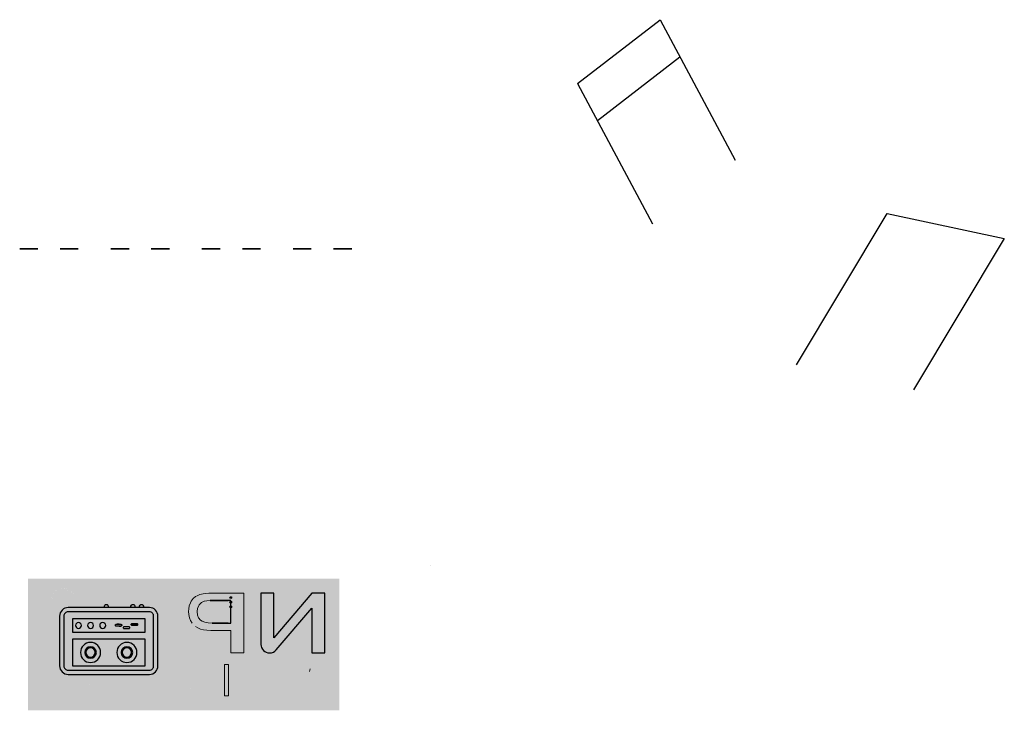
# Model space of a CAD drawing. Header units: millimetres. Extents: x 962 to 1503, y 243 to 622.
import ezdxf

# ---------------------------------------------------------------- set-up
doc = ezdxf.new("R2010")
doc.units = ezdxf.units.MM
doc.header["$LTSCALE"] = 0.5
doc.layers.get('0').update_dxf_attribs({"color": 250})
doc.layers.add('00 Niet printen', color=212, linetype='Continuous', plot=False)
doc.layers.add('Layer1', color=10, linetype='Continuous')

# ---------------------------------------------------------------- blocks, each defined once
blk = doc.blocks.new('8C99AF2F4F5868144905F7D945A5C58EAF7902F5$$$B8A4396250C5687B1D31E70758B30729E1AC4426')
at = {"color": 0, "extrusion": (0, -1, 0)}
for start, end in [(360, 180), (180, 360)]:
    blk.add_arc((2.54, 0, 1.14), 0.508, start, end, dxfattribs=at)
blk = doc.blocks.new('8C99AF2F4F5868144905F7D945A5C58EAF7902F5$$$C906BBC760572095F726B39B13C9EDE80CDE5667')
at = {"color": 0, "extrusion": (0, -1, 0)}
for start, end in [(360, 180), (180, 360)]:
    blk.add_arc((0, 0, 1.14), 0.508, start, end, dxfattribs=at)
blk = doc.blocks.new('8C99AF2F4F5868144905F7D945A5C58EAF7902F5$$$62A847F87F404A1386DF7AE3239C498F49D94DDE')
at = {"color": 0, "extrusion": (0, -1, 0)}
for start, end in [(360, 180), (180, 360)]:
    blk.add_arc((-2.54, 0, 1.14), 0.508, start, end, dxfattribs=at)
blk = doc.blocks.new('Open CASCADE STEP translator 6.8 2.2.1.2')
at = {"color": 0}
for name in ['8C99AF2F4F5868144905F7D945A5C58EAF7902F5$$$62A847F87F404A1386DF7AE3239C498F49D94DDE', '8C99AF2F4F5868144905F7D945A5C58EAF7902F5$$$C906BBC760572095F726B39B13C9EDE80CDE5667', '8C99AF2F4F5868144905F7D945A5C58EAF7902F5$$$B8A4396250C5687B1D31E70758B30729E1AC4426']:
    blk.add_blockref(name, (0, 0), dxfattribs=at)
blk = doc.blocks.new('022284033')
at = {"color": 0}
blk.add_blockref('Open CASCADE STEP translator 6.8 2.2.1.2', (0, 0), dxfattribs=at)
blk = doc.blocks.new('J2')
at = {"color": 0, "extrusion": (1.74846e-07, -1, -4.37114e-08)}
blk.add_blockref('022284033', (163.83, 1.14, -50.93), dxfattribs=at)
blk = doc.blocks.new('PCB')
at = {"color": 0}
blk.add_blockref('J2', (0, 0), dxfattribs=at)
blk = doc.blocks.new('*U107')
at = {"linetype": 'Continuous', "extrusion": (0, 1, -1.83697e-16)}
for p, q in [((-5, -2.5, 20), (-5, -2.5, -20)), ((0, -2.5, -25), (0, -2.5, -25)), ((0, -2.5, 25), (0, -2.5, 25)), ((5, -2.5, -20), (5, -2.5, 20))]:
    blk.add_line(p, q, dxfattribs=at)
for centre, start, end in [((0, -20, -2.5), 270, 0), ((0, 20, -2.5), 0, 90), ((0, -20, -2.5), 180, 270), ((0, 20, -2.5), 90, 180)]:
    blk.add_arc(centre, 5, start, end, dxfattribs=at)
blk = doc.blocks.new('*U108')
at = {"color": 0, "linetype": 'ByBlock', "lineweight": -2, "transparency": 16777216}
for p in [(0, 0), (50, 0), (100, 0), (150, 0)]:
    blk.add_blockref('*U107', p, dxfattribs=at)
blk = doc.blocks.new('*U110')
at = {"linetype": 'Continuous', "extrusion": (0, 1, -1.83697e-16)}
for p, q in [((-5, -2.5, 20), (-5, -2.5, -20)), ((0, -2.5, -25), (0, -2.5, -25)), ((0, -2.5, 25), (0, -2.5, 25)), ((5, -2.5, -20), (5, -2.5, 20))]:
    blk.add_line(p, q, dxfattribs=at)
for centre, start, end in [((0, -20, -2.5), 270, 0), ((0, 20, -2.5), 0, 90), ((0, -20, -2.5), 180, 270), ((0, 20, -2.5), 90, 180)]:
    blk.add_arc(centre, 5, start, end, dxfattribs=at)
blk = doc.blocks.new('*U111')
at = {"color": 0, "linetype": 'ByBlock', "lineweight": -2, "transparency": 16777216}
for p in [(0, 0), (50, 0), (100, 0), (150, 0)]:
    blk.add_blockref('*U110', p, dxfattribs=at)

msp = doc.modelspace()

# ---------------------------------------------------------------- hatches: boundary and pattern name
at = {"linetype": 'Continuous', "extrusion": (1.22465e-16, 0, -1)}
h = msp.add_hatch(color=250, dxfattribs=at)
h.dxf.hatch_style = 1
h.paths.add_polyline_path([(-1137.65, 243.32), (-966.79, 243.32), (-966.79, 315.6), (-1137.65, 315.6)])
h.paths.add_polyline_path([(-1134.37, 312.32), (-970.08, 312.32), (-970.08, 246.6), (-1134.37, 246.6)], flags=16)
at = {"layer": '00 Niet printen', "linetype": 'Continuous', "true_color": 0xffffff, "extrusion": (1.22465e-16, 0, -1)}
h = msp.add_hatch(color=7, dxfattribs=at)
h.dxf.hatch_style = 1
h.paths.add_polyline_path([(-970.08, 246.6), (-970.08, 312.32), (-1134.37, 312.32), (-1134.37, 246.6)])
h.paths.add_polyline_path([(-1094.63, 279.49, -0.414214), (-1099.33, 274.79), (-1099.51, 274.79, -0.219595), (-1103.08, 276.44), (-1122.63, 299.37), (-1122.63, 274.79), (-1129.67, 274.79), (-1129.67, 307.62), (-1122.63, 307.62), (-1101.67, 283.05), (-1101.67, 307.62), (-1094.63, 307.62)], flags=16)
h.paths.add_polyline_path([(-1054.91, 297.61), (-1055.04, 295.8), (-1055.42, 294.11), (-1056.04, 292.56), (-1056.94, 291.12), (-1057.72, 290.15), (-1058.72, 289.25), (-1059.95, 288.51), (-1061.41, 287.92), (-1063.08, 287.49), (-1065, 287.21), (-1067.13, 287.08), (-1067.88, 287.08), (-1076.75, 287.08), (-1078.2, 287.08), (-1078.2, 274.79), (-1085.24, 274.79), (-1085.24, 307.62), (-1068.28, 307.62), (-1066.15, 307.59), (-1064.4, 307.48), (-1063.01, 307.3), (-1061.19, 306.86), (-1059.6, 306.2), (-1058.74, 305.69), (-1057.47, 304.58), (-1056.41, 303.17), (-1055.95, 302.33), (-1055.35, 300.73), (-1055, 299.01)], flags=16)
h.paths.add_polyline_path([(-1059.85, 295.6), (-1060.48, 294.07), (-1061.5, 292.81), (-1062.43, 292.17), (-1063.87, 291.61), (-1065.66, 291.28), (-1067.81, 291.17), (-1076.75, 291.17), (-1078.2, 291.17), (-1078.2, 303.54), (-1067.9, 303.54), (-1066.86, 303.54), (-1064.91, 303.43), (-1063.53, 303.21), (-1061.95, 302.44), (-1060.58, 301.05), (-1059.85, 299.27), (-1059.63, 297.45)], flags=0)
h.paths.add_polyline_path([(-1080.36, 259.97), (-1080.44, 258.39), (-1080.74, 256.69), (-1081.38, 255.05), (-1081.99, 254.02), (-1082.99, 252.88), (-1083.55, 252.47), (-1084.82, 251.83), (-1085.59, 251.6), (-1086.97, 251.37), (-1088.34, 251.3), (-1092.17, 251.3, -0.414214), (-1094.52, 253.64), (-1094.52, 268.44), (-1088.62, 268.44), (-1086.92, 268.39), (-1085.64, 268.21), (-1085.56, 268.21), (-1084.16, 267.7), (-1083.06, 266.98), (-1082.07, 265.94), (-1081.3, 264.66), (-1081.02, 264.05), (-1080.64, 262.72), (-1080.41, 261.24)], flags=16)
h.paths.add_polyline_path([(-1098.29, 268.44), (-1098.29, 258.54), (-1098.37, 256.83), (-1098.6, 255.4), (-1098.88, 254.43), (-1099.59, 253.21), (-1100.77, 252.09), (-1102.2, 251.42), (-1103.63, 251.09), (-1105, 251.01), (-1106.64, 251.12), (-1108.04, 251.45), (-1108.93, 251.83), (-1110.11, 252.72), (-1111.07, 254.07), (-1111.48, 255.45), (-1111.71, 256.91), (-1111.79, 258.54), (-1111.79, 268.44), (-1109.52, 268.44), (-1109.52, 258.57), (-1109.42, 256.81), (-1109.19, 255.5), (-1109.09, 255.27), (-1108.29, 254.08), (-1107.66, 253.64), (-1106.36, 253.16), (-1105.21, 253.06), (-1103.52, 253.21), (-1102.25, 253.69), (-1101.64, 254.2), (-1101.07, 255.12), (-1100.72, 256.47), (-1100.56, 258.26), (-1100.56, 258.57), (-1100.56, 268.44)], flags=16)
h.paths.add_polyline_path([(-1082.83, 258.03), (-1083.14, 256.7), (-1083.57, 255.66), (-1084.54, 254.37), (-1085.95, 253.64), (-1086.94, 253.41), (-1088.6, 253.34), (-1092.25, 253.34), (-1092.25, 266.42), (-1088.65, 266.42), (-1086.92, 266.35), (-1085.72, 266.07), (-1084.54, 265.35), (-1083.57, 264.15), (-1083.11, 263.13), (-1082.81, 261.7), (-1082.69, 259.76)], flags=0)
h.paths.add_polyline_path([(-1074.59, 268.44), (-1074.59, 251.3), (-1076.86, 251.3), (-1076.86, 268.44)], flags=16)
h.paths.add_polyline_path([(-1054.97, 258.31), (-1055.28, 256.86), (-1055.8, 255.42), (-1056.73, 253.92), (-1057.76, 252.88), (-1058.93, 252.09), (-1060.26, 251.47), (-1061.68, 251.12), (-1063.09, 251.01), (-1064.59, 251.14), (-1066, 251.5), (-1067.3, 252.11), (-1067.4, 252.19), (-1068.6, 253.06), (-1069.57, 254.15), (-1070.28, 255.38), (-1070.84, 256.75), (-1071.17, 258.18), (-1071.28, 259.66), (-1071.17, 261.3), (-1070.89, 262.78), (-1070.43, 264.13), (-1069.8, 265.33), (-1068.98, 266.35), (-1067.91, 267.29), (-1066.71, 268.01), (-1065.36, 268.49), (-1063.9, 268.72), (-1063.06, 268.75), (-1061.56, 268.64), (-1060.15, 268.26), (-1058.81, 267.63), (-1057.6, 266.76), (-1056.63, 265.68), (-1055.87, 264.46), (-1055.36, 263.16), (-1055.03, 261.73), (-1054.89, 260.08)], flags=16)
h.paths.add_polyline_path([(-1113.63, 251.3), (-1116.2, 251.3), (-1118.22, 256.5), (-1125.36, 256.5), (-1127.25, 251.3), (-1129.67, 251.3), (-1123.38, 267.69, -0.310493), (-1122.28, 268.44), (-1121.43, 268.44, -0.304511), (-1120.34, 267.71)], flags=16)
h.paths.add_polyline_path([(-1057.22, 259.87), (-1057.3, 258.57), (-1057.58, 257.09), (-1058.11, 255.81), (-1059, 254.6), (-1060.31, 253.64), (-1061.61, 253.13), (-1063.3, 252.93), (-1064.87, 253.21), (-1066.15, 253.8), (-1067.27, 254.74), (-1067.81, 255.4), (-1068.42, 256.6), (-1068.8, 258), (-1068.94, 259.71), (-1068.8, 261.55), (-1068.47, 263.01), (-1067.93, 264.2), (-1067.12, 265.25), (-1065.84, 266.14), (-1064.52, 266.63), (-1062.88, 266.83), (-1061.3, 266.55), (-1059.81, 265.85), (-1058.7, 264.79), (-1057.93, 263.52), (-1057.65, 262.85), (-1057.32, 261.42)], flags=0)
h.paths.add_polyline_path([(-1118.91, 258.34), (-1124.72, 258.34), (-1122.68, 263.8), (-1122.25, 265.22), (-1121.92, 266.65), (-1121.74, 266.04), (-1121.28, 264.69), (-1120.69, 263.11)], flags=0)
h.paths.add_polyline_path([(-979.46, 267.72, -0.414214), (-988.85, 258.34), (-998.48, 258.34, 0.099), (-998.85, 258.26, 0.819837), (-998.24, 255.24), (-994.02, 255.24), (-994.02, 254.53), (-998.24, 254.53, -0.901284), (-998.71, 259.04), (-988.85, 259.04, 0.414214), (-980.17, 267.72), (-980.17, 303.58, 1.037608), (-992, 303.14, 0.36425), (-991.75, 302.98, -0.463455), (-991.2, 302.52), (-991.2, 299.7), (-988.85, 299.7, -0.414214), (-984.16, 295.01), (-984.16, 267.72, -0.414214), (-988.85, 263.03), (-1033.45, 263.03, -0.414214), (-1038.14, 267.72), (-1038.14, 295.01, -0.414214), (-1033.45, 299.7), (-1030.28, 299.7, -0.147477), (-1029.89, 301, -0.536675), (-1028.32, 301, -0.147477), (-1027.93, 299.7), (-1025.58, 299.7, -0.147477), (-1025.19, 301, -0.536675), (-1023.63, 301, -0.147477), (-1023.24, 299.7), (-1010.99, 299.7, -0.147477), (-1010.6, 301, -0.536675), (-1009.04, 301, -0.147477), (-1008.64, 299.7), (-993.55, 299.7), (-993.55, 302.52, -0.414214), (-993.08, 302.99), (-992.96, 302.99, 0.441511), (-992.72, 303.24, -1.025914), (-979.46, 303.58)], flags=16)
h.paths.add_polyline_path([(-986.5, 295.01), (-986.5, 267.72, -0.414214), (-988.85, 265.38), (-1033.45, 265.38, -0.414214), (-1035.79, 267.72), (-1035.79, 295.01, -0.414214), (-1033.45, 297.36), (-988.85, 297.36, -0.414214)], flags=0)
h.paths.add_polyline_path([(-991.2, 293.6), (-991.2, 286.15), (-1031.1, 286.15), (-1031.1, 293.6)], flags=0)
h.paths.add_polyline_path([(-991.2, 282.39), (-991.2, 267.72), (-1031.1, 267.72), (-1031.1, 282.39)], flags=0)
h.paths.add_polyline_path([(-1023.47, 290.43), (-1023.47, 290.34, -0.414214), (-1023.94, 289.87), (-1026.52, 289.87, -0.414214), (-1026.99, 290.34), (-1026.99, 290.43, -0.414214), (-1026.52, 290.9), (-1023.94, 290.9, -0.414214)], flags=0)
h.paths.add_polyline_path([(-1026.64, 275.06, -1), (-1015.61, 275.06, -1)], flags=0)
h.paths.add_polyline_path([(-1019.13, 288.7), (-1019.13, 288.61, -0.414214), (-1019.6, 288.14), (-1021.12, 288.14), (-1022.18, 288.14, -0.414214), (-1022.65, 288.61), (-1022.65, 288.7, -0.414214), (-1022.18, 289.17), (-1019.6, 289.17, -0.414214)], flags=0)
h.paths.add_polyline_path([(-1024.29, 275.06, -1), (-1017.95, 275.06, -1)], flags=0)
h.paths.add_polyline_path([(-1023.71, 275.06, -1), (-1018.54, 275.06, -1)], flags=0)
h.paths.add_polyline_path([(-1014.79, 290.05), (-1014.79, 289.96, -0.414214), (-1015.26, 289.49), (-1017.84, 289.49, -0.414214), (-1018.31, 289.96), (-1018.31, 290.05, -0.414214), (-1017.84, 290.52), (-1015.26, 290.52, -0.414214)], flags=0)
h.paths.add_polyline_path([(-1009.47, 289.87, -1), (-1006.18, 289.87, -1)], flags=0)
h.paths.add_polyline_path([(-1006.69, 275.06, -1), (-995.66, 275.06, -1)], flags=0)
h.paths.add_polyline_path([(-1002.82, 289.87, -1), (-999.53, 289.87, -1)], flags=0)
h.paths.add_polyline_path([(-1004.34, 275.06, -1), (-998.01, 275.06, -1)], flags=0)
h.paths.add_polyline_path([(-1003.76, 275.06, -1), (-998.59, 275.06, -1)], flags=0)
h.paths.add_polyline_path([(-996.17, 289.87, -1), (-992.88, 289.87, -1)], flags=0)
at = {"layer": '00 Niet printen', "linetype": 'Continuous', "extrusion": (1.22465e-16, 0, -1)}
h = msp.add_hatch(color=250, dxfattribs=at)
h.dxf.hatch_style = 1
h.paths.add_polyline_path([(-1028.32, 301, 0.536675), (-1029.89, 301, 0.147477), (-1030.28, 299.7), (-1027.93, 299.7, 0.147477)])
h.paths.add_polyline_path([(-1023.63, 301, 0.536675), (-1025.19, 301, 0.147477), (-1025.58, 299.7), (-1023.24, 299.7, 0.147477)])
h.paths.add_polyline_path([(-1009.04, 301, 0.536675), (-1010.6, 301, 0.147477), (-1010.99, 299.7), (-1008.64, 299.7, 0.147477)])
h.paths.add_polyline_path([(-991.2, 302.52, 0.470976), (-991.75, 302.99, -0.463455), (-992.02, 303.22), (-992.02, 303.58, -1), (-980.17, 303.58), (-980.17, 267.72, -0.414214), (-988.85, 259.04), (-998.6, 259.04, 0.06784), (-998.85, 259.01, 0.87294), (-998.24, 254.53), (-994.02, 254.53), (-994.02, 255.24), (-998.24, 255.24, -0.819837), (-998.85, 258.26, -0.099), (-998.48, 258.34), (-988.85, 258.34, 0.414214), (-979.46, 267.72), (-979.46, 303.58, 1), (-992.72, 303.58), (-992.72, 303.22, -0.414214), (-992.96, 302.99), (-993.08, 302.99, 0.414214), (-993.55, 302.52), (-993.55, 299.7), (-991.2, 299.7)])
at = {"layer": '00 Niet printen', "linetype": 'Continuous', "true_color": 0xffffff, "extrusion": (1.22465e-16, 0, -1)}
h = msp.add_hatch(color=7, dxfattribs=at)
h.dxf.hatch_style = 1
h.paths.add_polyline_path([(-1059.85, 295.6), (-1059.64, 297.45), (-1059.64, 297.46), (-1059.85, 299.27), (-1060.49, 300.84), (-1060.73, 301.2), (-1061.95, 302.44), (-1063.48, 303.19), (-1063.63, 303.23), (-1064.91, 303.43), (-1066.86, 303.54), (-1067.9, 303.54), (-1078.2, 303.54), (-1078.2, 291.17), (-1076.75, 291.17), (-1067.81, 291.17), (-1065.66, 291.28), (-1063.87, 291.61), (-1062.43, 292.17), (-1061.5, 292.81), (-1060.48, 294.07)])
h.paths.add_polyline_path([(-1057.32, 261.42), (-1057.65, 262.85), (-1057.93, 263.52), (-1058.7, 264.79), (-1059.75, 265.79), (-1060, 265.94), (-1061.3, 266.55), (-1062.76, 266.81), (-1063.06, 266.81), (-1064.52, 266.63), (-1065.84, 266.14), (-1067.04, 265.3), (-1067.19, 265.15), (-1067.93, 264.2), (-1068.47, 263.01), (-1068.8, 261.55), (-1068.93, 259.82), (-1068.93, 259.61), (-1068.8, 258), (-1068.42, 256.6), (-1067.81, 255.4), (-1067.27, 254.74), (-1066.15, 253.8), (-1064.87, 253.21), (-1063.44, 252.95), (-1063.09, 252.95), (-1061.61, 253.13), (-1060.31, 253.64), (-1059.16, 254.48), (-1058.88, 254.76), (-1058.11, 255.81), (-1057.58, 257.09), (-1057.3, 258.57), (-1057.22, 259.87)])
h.paths.add_polyline_path([(-1082.81, 261.7), (-1083.11, 263.13), (-1083.57, 264.15), (-1084.54, 265.35), (-1085.72, 266.07), (-1086.92, 266.35), (-1088.65, 266.42), (-1092.25, 266.42), (-1092.25, 253.34), (-1088.6, 253.34), (-1086.94, 253.41), (-1085.95, 253.64), (-1084.62, 254.33), (-1084.42, 254.54), (-1083.57, 255.66), (-1083.14, 256.7), (-1082.83, 258.03), (-1082.71, 259.59), (-1082.71, 259.99)])
h.paths.add_polyline_path([(-1120.69, 263.11), (-1121.28, 264.69), (-1121.74, 266.04), (-1121.92, 266.65), (-1122.25, 265.22), (-1122.68, 263.8), (-1122.84, 263.39), (-1124.72, 258.34), (-1118.91, 258.34)])
h.paths.add_polyline_path([(-986.5, 295.01, 0.414214), (-988.85, 297.36), (-1033.45, 297.36, 0.414214), (-1035.79, 295.01), (-1035.79, 267.72, 0.414214), (-1033.45, 265.38), (-988.85, 265.38, 0.414214), (-986.5, 267.72)])
h.paths.add_polyline_path([(-1031.1, 282.39), (-991.2, 282.39), (-991.2, 267.72), (-1031.1, 267.72)], flags=16)
h.paths.add_polyline_path([(-1031.1, 286.15), (-1031.1, 293.6), (-991.2, 293.6), (-991.2, 286.15)], flags=16)
h.paths.add_polyline_path([(-1026.99, 290.34), (-1026.99, 290.43, -0.414214), (-1026.52, 290.9), (-1023.94, 290.9, -0.414214), (-1023.47, 290.43), (-1023.47, 290.34, -0.414214), (-1023.94, 289.87), (-1026.52, 289.87, -0.414214)], flags=0)
h.paths.add_polyline_path([(-1015.61, 275.06, -1), (-1026.64, 275.06, -1)], flags=0)
h.paths.add_polyline_path([(-1022.65, 288.61), (-1022.65, 288.7, -0.414214), (-1022.18, 289.17), (-1019.6, 289.17, -0.414214), (-1019.13, 288.7), (-1019.13, 288.61, -0.414214), (-1019.6, 288.14), (-1021.12, 288.14), (-1022.18, 288.14, -0.414214)], flags=0)
h.paths.add_polyline_path([(-1017.95, 275.06, -1), (-1024.29, 275.06, -1)], flags=0)
h.paths.add_polyline_path([(-1018.54, 275.06, -1), (-1023.71, 275.06, -1)], flags=0)
h.paths.add_polyline_path([(-1018.31, 289.96), (-1018.31, 290.05, -0.414214), (-1017.84, 290.52), (-1015.26, 290.52, -0.414214), (-1014.79, 290.05), (-1014.79, 289.96, -0.414214), (-1015.26, 289.49), (-1017.84, 289.49, -0.414214)], flags=0)
h.paths.add_polyline_path([(-1009.47, 289.87, -1), (-1006.18, 289.87, -1)], flags=0)
h.paths.add_polyline_path([(-995.66, 275.06, -1), (-1006.69, 275.06, -1)], flags=0)
h.paths.add_polyline_path([(-998.01, 275.06, -1), (-1004.34, 275.06, -1)], flags=0)
h.paths.add_polyline_path([(-998.59, 275.06, -1), (-1003.76, 275.06, -1)], flags=0)
h.paths.add_polyline_path([(-1002.82, 289.87, -1), (-999.53, 289.87, -1)], flags=0)
h.paths.add_polyline_path([(-996.17, 289.87, -1), (-992.88, 289.87, -1)], flags=0)
h.paths.add_polyline_path([(-1023.47, 290.39, 0.441552), (-1023.94, 290.9), (-1026.52, 290.9, 0.441552), (-1026.99, 290.39, 0.441552), (-1026.52, 289.87), (-1023.94, 289.87, 0.441552)], flags=0)
h.paths.add_polyline_path([(-1019.6, 289.17), (-1022.18, 289.17, 0.441552), (-1022.65, 288.66, 0.441552), (-1022.18, 288.14), (-1021.12, 288.14), (-1019.6, 288.14, 0.441552), (-1019.13, 288.66, 0.441552)], flags=0)
at = {"layer": '00 Niet printen', "linetype": 'Continuous', "extrusion": (1.22465e-16, 0, -1)}
h = msp.add_hatch(color=250, dxfattribs=at)
h.dxf.hatch_style = 1
h.paths.add_polyline_path([(-1099.33, 274.79), (-1099.51, 274.79, -0.219595), (-1103.08, 276.44), (-1122.63, 299.37), (-1122.63, 274.79), (-1129.67, 274.79), (-1129.67, 307.62), (-1122.63, 307.62), (-1101.67, 283.05), (-1101.67, 307.62), (-1094.63, 307.62), (-1094.63, 279.49, -0.414214)])
h.paths.add_polyline_path([(-1054.91, 297.61), (-1055, 299.01), (-1055.35, 300.73), (-1055.95, 302.33), (-1056.41, 303.17), (-1057.47, 304.58), (-1058.74, 305.69), (-1059.6, 306.2), (-1061.19, 306.86), (-1063.01, 307.3), (-1064.4, 307.48), (-1066.15, 307.59), (-1068.28, 307.62), (-1085.24, 307.62), (-1085.24, 274.79), (-1078.2, 274.79), (-1078.2, 287.08), (-1067.88, 287.08), (-1067.13, 287.08), (-1065, 287.21), (-1063.08, 287.49), (-1061.41, 287.92), (-1059.95, 288.51), (-1058.72, 289.25), (-1057.72, 290.15), (-1056.94, 291.12), (-1056.04, 292.56), (-1055.42, 294.11), (-1055.04, 295.8)])
h.paths.add_polyline_path([(-1059.85, 295.6), (-1060.48, 294.07), (-1061.5, 292.81), (-1062.43, 292.17), (-1063.87, 291.61), (-1065.66, 291.28), (-1067.81, 291.17), (-1076.75, 291.17), (-1078.2, 291.17), (-1078.2, 303.54), (-1067.9, 303.54), (-1066.86, 303.54), (-1064.91, 303.43), (-1063.53, 303.21), (-1061.95, 302.44), (-1060.58, 301.05), (-1059.85, 299.27), (-1059.63, 297.45)], flags=16)
h = msp.add_hatch(color=250, dxfattribs=at)
h.dxf.hatch_style = 1
h.paths.add_polyline_path([(-984.16, 267.72), (-984.16, 295.01, 0.414214), (-988.85, 299.7), (-1033.45, 299.7, 0.414214), (-1038.14, 295.01), (-1038.14, 267.72, 0.414214), (-1033.45, 263.03), (-988.85, 263.03, 0.414214)])
h.paths.add_polyline_path([(-986.5, 267.72, -0.414214), (-988.85, 265.38), (-1033.45, 265.38, -0.414214), (-1035.79, 267.72), (-1035.79, 295.01, -0.414214), (-1033.45, 297.36), (-988.85, 297.36, -0.414214), (-986.5, 295.01)], flags=16)
h.paths.add_polyline_path([(-991.2, 267.72), (-1031.1, 267.72), (-1031.1, 282.39), (-991.2, 282.39)], flags=0)
h.paths.add_polyline_path([(-991.2, 286.15), (-1031.1, 286.15), (-1031.1, 293.6), (-991.2, 293.6)], flags=0)
h.paths.add_polyline_path([(-1026.64, 275.06, -1), (-1015.61, 275.06, -1)], flags=0)
h.paths.add_polyline_path([(-1024.29, 275.06, -1), (-1017.95, 275.06, -1)], flags=0)
h.paths.add_polyline_path([(-1023.71, 275.06, -1), (-1018.54, 275.06, -1)], flags=0)
h.paths.add_polyline_path([(-1023.47, 290.34, -0.414214), (-1023.94, 289.87), (-1026.52, 289.87, -0.414214), (-1026.99, 290.34), (-1026.99, 290.43, -0.414214), (-1026.52, 290.9), (-1023.94, 290.9, -0.414214), (-1023.47, 290.43)], flags=0)
h.paths.add_polyline_path([(-1019.13, 288.61, -0.414214), (-1019.6, 288.14), (-1021.12, 288.14), (-1022.18, 288.14, -0.414214), (-1022.65, 288.61), (-1022.65, 288.7, -0.414214), (-1022.18, 289.17), (-1019.6, 289.17, -0.414214), (-1019.13, 288.7)], flags=0)
h.paths.add_polyline_path([(-1014.79, 289.96, -0.414214), (-1015.26, 289.49), (-1017.84, 289.49, -0.414214), (-1018.31, 289.96), (-1018.31, 290.05, -0.414214), (-1017.84, 290.52), (-1015.26, 290.52, -0.414214), (-1014.79, 290.05)], flags=0)
h.paths.add_polyline_path([(-1009.47, 289.87, -1), (-1006.18, 289.87, -1)], flags=0)
h.paths.add_polyline_path([(-1006.69, 275.06, -1), (-995.66, 275.06, -1)], flags=0)
h.paths.add_polyline_path([(-1004.34, 275.06, -1), (-998.01, 275.06, -1)], flags=0)
h.paths.add_polyline_path([(-1003.76, 275.06, -1), (-998.59, 275.06, -1)], flags=0)
h.paths.add_polyline_path([(-1002.82, 289.87, -1), (-999.53, 289.87, -1)], flags=0)
h.paths.add_polyline_path([(-996.17, 289.87, -1), (-992.88, 289.87, -1)], flags=0)
h = msp.add_hatch(color=250, dxfattribs=at)
h.dxf.hatch_style = 1
h.paths.add_polyline_path([(-991.2, 286.15), (-991.2, 293.6), (-1031.1, 293.6), (-1031.1, 286.15)])
h.paths.add_polyline_path([(-1014.79, 289.96, -0.414214), (-1015.26, 289.49), (-1017.84, 289.49, -0.414214), (-1018.31, 289.96), (-1018.31, 290.05, -0.414214), (-1017.84, 290.52), (-1015.26, 290.52, -0.414214), (-1014.79, 290.05)], flags=16)
h.paths.add_polyline_path([(-1019.13, 288.61, -0.414214), (-1019.6, 288.14), (-1021.12, 288.14), (-1022.18, 288.14, -0.414214), (-1022.65, 288.61), (-1022.65, 288.7, -0.414214), (-1022.18, 289.17), (-1019.6, 289.17, -0.414214), (-1019.13, 288.7)], flags=16)
h.paths.add_polyline_path([(-1009.47, 289.87, -1), (-1006.18, 289.87, -1)], flags=16)
h.paths.add_polyline_path([(-1023.47, 290.34, -0.414214), (-1023.94, 289.87), (-1026.52, 289.87, -0.414214), (-1026.99, 290.34), (-1026.99, 290.43, -0.414214), (-1026.52, 290.9), (-1023.94, 290.9, -0.414214), (-1023.47, 290.43)], flags=16)
h.paths.add_polyline_path([(-1002.82, 289.87, -1), (-999.53, 289.87, -1)], flags=16)
h.paths.add_polyline_path([(-996.17, 289.87, -1), (-992.88, 289.87, -1)], flags=16)
h.paths.add_polyline_path([(-991.2, 267.72), (-991.2, 282.39), (-1031.1, 282.39), (-1031.1, 267.72)])
h.paths.add_polyline_path([(-1026.64, 275.06, -1), (-1015.61, 275.06, -1)], flags=16)
h.paths.add_polyline_path([(-1006.69, 275.06, -1), (-995.66, 275.06, -1)], flags=16)
h.paths.add_polyline_path([(-1024.29, 275.06, -1), (-1017.95, 275.06, -1)], flags=0)
h.paths.add_polyline_path([(-1023.71, 275.06, -1), (-1018.54, 275.06, -1)], flags=0)
h.paths.add_polyline_path([(-1004.34, 275.06, -1), (-998.01, 275.06, -1)], flags=0)
h.paths.add_polyline_path([(-1003.76, 275.06, -1), (-998.59, 275.06, -1)], flags=0)
at = {"layer": '00 Niet printen', "linetype": 'Continuous', "true_color": 0xffffff, "extrusion": (1.22465e-16, 0, -1)}
h = msp.add_hatch(color=7, dxfattribs=at)
h.dxf.hatch_style = 1
h.paths.add_polyline_path([(-1019.13, 288.66, 0.441552), (-1019.6, 289.17), (-1022.18, 289.17, 0.441552), (-1022.65, 288.66, 0.441552), (-1022.18, 288.14), (-1021.12, 288.14), (-1019.6, 288.14, 0.441552)])
h.paths.add_polyline_path([(-1015.26, 290.52), (-1017.84, 290.52, 0.441552), (-1018.3, 290, 0.441552), (-1017.84, 289.49), (-1015.26, 289.49, 0.441552), (-1014.79, 290, 0.441552)])
h.paths.add_polyline_path([(-1006.18, 289.87, 1), (-1009.47, 289.87, 1)])
h.paths.add_polyline_path([(-999.53, 289.87, 1), (-1002.82, 289.87, 1)])
h.paths.add_polyline_path([(-992.88, 289.87, 1), (-996.17, 289.87, 1)])
h.paths.add_polyline_path([(-1006.69, 275.06, 1), (-995.66, 275.06, 1)])
h.paths.add_polyline_path([(-998.01, 275.06, -1), (-1004.34, 275.06, -1)], flags=16)
h.paths.add_polyline_path([(-998.59, 275.06, -1), (-1003.76, 275.06, -1)], flags=0)
h.paths.add_polyline_path([(-998.59, 275.06, 1), (-1003.76, 275.06, 1)], flags=0)
h.paths.add_polyline_path([(-1018.54, 275.06, 1), (-1023.71, 275.06, 1)], flags=0)
h.paths.add_polyline_path([(-1015.61, 275.06, 1), (-1026.64, 275.06, 1)])
h.paths.add_polyline_path([(-1024.29, 275.06, -1), (-1017.95, 275.06, -1)], flags=16)
h.paths.add_polyline_path([(-1023.71, 275.06, -1), (-1018.54, 275.06, -1)], flags=0)
h = msp.add_hatch(color=7, dxfattribs=at)
h.dxf.hatch_style = 1
h.paths.add_polyline_path([(-1023.94, 290.9), (-1026.52, 290.9, 0.441552), (-1026.99, 290.39, 0.441552), (-1026.52, 289.87), (-1023.94, 289.87, 0.441552), (-1023.47, 290.39, 0.441552)])
at = {"layer": '00 Niet printen', "linetype": 'Continuous', "extrusion": (1.22465e-16, 0, -1)}
h = msp.add_hatch(color=250, dxfattribs=at)
h.dxf.hatch_style = 1
h.paths.add_polyline_path([(-1024.29, 275.06, 1), (-1017.95, 275.06, 1)])
h.paths.add_polyline_path([(-1023.71, 275.06, -1), (-1018.54, 275.06, -1)], flags=16)
h.paths.add_polyline_path([(-1004.34, 275.06, 1), (-998.01, 275.06, 1)])
h.paths.add_polyline_path([(-1003.76, 275.06, -1), (-998.59, 275.06, -1)], flags=16)
at = {"layer": '00 Niet printen', "linetype": 'Continuous', "true_color": 0xffffff, "extrusion": (1.22465e-16, 0, -1)}
h = msp.add_hatch(color=7, dxfattribs=at)
h.dxf.hatch_style = 1
h.paths.add_polyline_path([(-1023.71, 275.06, 1), (-1018.54, 275.06, 1)])
h.paths.add_polyline_path([(-1003.76, 275.06, 1), (-998.59, 275.06, 1)])
at = {"layer": '00 Niet printen', "linetype": 'Continuous', "extrusion": (1.22465e-16, 0, -1)}
h = msp.add_hatch(color=250, dxfattribs=at)
h.dxf.hatch_style = 1
h.paths.add_polyline_path([(-1120.34, 267.71, 0.304511), (-1121.43, 268.44), (-1122.28, 268.44, 0.310493), (-1123.38, 267.69), (-1129.67, 251.3), (-1127.25, 251.3), (-1125.36, 256.5), (-1118.22, 256.5), (-1116.2, 251.3), (-1113.63, 251.3)])
h.paths.add_polyline_path([(-1124.72, 258.34), (-1122.84, 263.39), (-1122.68, 263.8), (-1122.25, 265.22), (-1121.92, 266.65), (-1121.74, 266.04), (-1121.28, 264.69), (-1120.69, 263.11), (-1118.91, 258.34)], flags=16)
h.paths.add_polyline_path([(-1098.29, 268.44), (-1100.56, 268.44), (-1100.56, 258.57), (-1100.56, 258.26), (-1100.72, 256.47), (-1101.07, 255.12), (-1101.64, 254.2), (-1102.25, 253.69), (-1103.52, 253.21), (-1105.21, 253.06), (-1106.36, 253.16), (-1107.66, 253.64), (-1108.29, 254.08), (-1109.09, 255.27), (-1109.19, 255.5), (-1109.42, 256.81), (-1109.52, 258.57), (-1109.52, 268.44), (-1111.79, 268.44), (-1111.79, 258.54), (-1111.71, 256.91), (-1111.48, 255.45), (-1111.13, 254.25), (-1110.95, 253.9), (-1110.11, 252.72), (-1108.93, 251.83), (-1108.04, 251.45), (-1106.64, 251.12), (-1105, 251.01), (-1103.63, 251.09), (-1102.2, 251.42), (-1101, 251.98), (-1100.67, 252.19), (-1099.59, 253.21), (-1098.88, 254.43), (-1098.6, 255.4), (-1098.37, 256.83), (-1098.29, 258.54)])
h.paths.add_polyline_path([(-1080.41, 261.24), (-1080.64, 262.72), (-1081.02, 264.05), (-1081.3, 264.66), (-1082.07, 265.94), (-1083.06, 266.98), (-1084.16, 267.7), (-1085.56, 268.21), (-1085.64, 268.21), (-1086.92, 268.39), (-1088.62, 268.44), (-1094.52, 268.44), (-1094.52, 253.64, 0.414214), (-1092.17, 251.3), (-1088.34, 251.3), (-1086.97, 251.37), (-1085.59, 251.6), (-1084.82, 251.83), (-1083.55, 252.47), (-1082.99, 252.88), (-1081.99, 254.02), (-1081.38, 255.05), (-1080.82, 256.5), (-1080.69, 256.98), (-1080.44, 258.39), (-1080.36, 259.97)])
h.paths.add_polyline_path([(-1092.25, 266.42), (-1088.65, 266.42), (-1086.92, 266.35), (-1085.72, 266.07), (-1084.54, 265.35), (-1083.57, 264.15), (-1083.11, 263.13), (-1082.81, 261.7), (-1082.71, 259.99), (-1082.71, 259.59), (-1082.83, 258.03), (-1083.14, 256.7), (-1083.57, 255.66), (-1084.42, 254.54), (-1084.62, 254.33), (-1085.95, 253.64), (-1086.94, 253.41), (-1088.6, 253.34), (-1092.25, 253.34)], flags=16)
h.paths.add_polyline_path([(-1074.59, 268.44), (-1076.86, 268.44), (-1076.86, 251.3), (-1074.59, 251.3)])
h.paths.add_polyline_path([(-1055.03, 261.73), (-1055.36, 263.16), (-1055.87, 264.46), (-1056.63, 265.68), (-1057.6, 266.76), (-1058.8, 267.62), (-1058.85, 267.65), (-1060.15, 268.26), (-1061.56, 268.64), (-1063.06, 268.75), (-1063.9, 268.72), (-1065.36, 268.49), (-1066.71, 268.01), (-1067.91, 267.29), (-1068.98, 266.35), (-1069.8, 265.33), (-1070.43, 264.13), (-1070.89, 262.78), (-1071.17, 261.3), (-1071.28, 259.66), (-1071.17, 258.18), (-1070.84, 256.75), (-1070.28, 255.38), (-1069.57, 254.15), (-1068.6, 253.06), (-1067.29, 252.11), (-1066, 251.5), (-1064.59, 251.14), (-1063.09, 251.01), (-1061.68, 251.12), (-1060.26, 251.47), (-1058.93, 252.09), (-1057.76, 252.88), (-1056.73, 253.92), (-1055.94, 255.2), (-1055.77, 255.53), (-1055.28, 256.86), (-1054.97, 258.31), (-1054.9, 259.87), (-1054.9, 260.2)])
h.paths.add_polyline_path([(-1068.8, 261.55), (-1068.47, 263.01), (-1067.93, 264.2), (-1067.19, 265.15), (-1067.04, 265.3), (-1065.84, 266.14), (-1064.52, 266.63), (-1063.06, 266.81), (-1062.76, 266.81), (-1061.3, 266.55), (-1060, 265.94), (-1059.75, 265.79), (-1058.7, 264.79), (-1057.93, 263.52), (-1057.65, 262.85), (-1057.32, 261.42), (-1057.22, 259.87), (-1057.3, 258.57), (-1057.58, 257.09), (-1058.11, 255.81), (-1058.88, 254.76), (-1059.16, 254.48), (-1060.31, 253.64), (-1061.61, 253.13), (-1063.09, 252.95), (-1063.44, 252.95), (-1064.87, 253.21), (-1066.15, 253.8), (-1067.27, 254.74), (-1067.81, 255.4), (-1068.42, 256.6), (-1068.8, 258), (-1068.93, 259.61), (-1068.93, 259.82)], flags=16)

# ---------------------------------------------------------------- linework, layer by layer
for p, q in [((1268.37, 587.3, 99.21), (1313.64, 622.28, 99.21)), ((1313.64, 622.28, 99.21), (1354.81, 545.28, 99.21)), ((1279.23, 566.99, 99.21), (1324.5, 601.96, 99.21)), ((1268.37, 587.3, 99.21), (1309.54, 510.3, 99.21))]:
    msp.add_line(p, q)
at = {"linetype": 'Continuous'}
msp.add_line((1187.77, 322.59, 53.05), (1187.77, 322.59, 53.05), dxfattribs=at)
at = {"elevation": 99.44}
msp.add_lwpolyline([(1388.51, 432.8), (1438.32, 515.85), (1502.53, 502.19), (1452.71, 419.14)], dxfattribs=at)
at = {"layer": 'Layer1', "color": 18, "lineweight": 0, "true_color": 0x000000, "extrusion": (1.22465e-16, 0, -1)}
for p, q in [((1059.85, 299.27, -62.5), (1059.64, 297.46, -62.5)), ((1059.85, 299.27, -62.5), (1059.64, 297.46, -62.5)), ((1059.64, 297.46, -62.5), (1059.64, 297.45, -62.5)), ((1059.64, 297.46, -62.5), (1059.64, 297.45, -62.5)), ((1060.49, 300.84, -62.5), (1059.85, 299.27, -62.5)), ((1060.49, 300.84, -62.5), (1059.85, 299.27, -62.5)), ((1060.73, 301.2, -62.5), (1060.49, 300.84, -62.5)), ((1060.73, 301.2, -62.5), (1060.49, 300.84, -62.5)), ((1061.95, 302.44, -62.5), (1060.73, 301.2, -62.5)), ((1061.95, 302.44, -62.5), (1060.73, 301.2, -62.5)), ((1059.85, 295.6, -62.5), (1060.48, 294.07, -62.5)), ((1059.85, 295.6, -62.5), (1060.48, 294.07, -62.5)), ((1061.41, 287.92, -62.5), (1059.95, 288.51, -62.5)), ((1061.41, 287.92, -62.5), (1059.95, 288.51, -62.5)), ((1065, 287.21, -62.5), (1063.08, 287.49, -62.5)), ((1065, 287.21, -62.5), (1063.08, 287.49, -62.5)), ((1067.13, 287.08, -62.5), (1065, 287.21, -62.5)), ((1067.13, 287.08, -62.5), (1065, 287.21, -62.5)), ((1121.74, 266.04, -62.5), (1121.28, 264.69, -62.5)), ((1121.74, 266.04, -62.5), (1121.28, 264.69, -62.5))]:
    msp.add_line(p, q, dxfattribs=at)
at = {"layer": 'Layer1', "color": 18, "linetype": 'Continuous', "true_color": 0x000000, "extrusion": (1.22465e-16, 0, -1)}
for p, q in [((1016.78, 290.52, -62.5), (1015.73, 290.52, -62.5)), ((1016.78, 289.49, -62.5), (1017.84, 289.49, -62.5)), ((1022.18, 289.17, -62.5), (1021.12, 289.17, -62.5)), ((1025, 289.87, -62.5), (1023.94, 289.87, -62.5)), ((1025, 290.9, -62.5), (1026.05, 290.9, -62.5))]:
    msp.add_line(p, q, dxfattribs=at)
at = {"layer": 'Layer1', "color": 18, "lineweight": 0, "true_color": 0x000000, "extrusion": (1.22465e-16, 0, -1), "elevation": 62.5}
for points in [[(-1055, 299.01), (-1054.91, 297.61), (-1055, 299.01), (-1055.35, 300.73), (-1055.95, 302.33), (-1056.41, 303.17), (-1057.47, 304.58), (-1056.41, 303.17), (-1055.95, 302.33), (-1055.35, 300.73)], [(-1058.74, 305.69), (-1057.47, 304.58), (-1058.74, 305.69), (-1059.6, 306.2), (-1061.19, 306.86), (-1063.01, 307.3), (-1064.4, 307.48), (-1063.01, 307.3), (-1061.19, 306.86), (-1059.6, 306.2)], [(-1063.63, 303.23), (-1064.91, 303.43), (-1066.86, 303.54), (-1064.91, 303.43), (-1063.63, 303.23), (-1063.48, 303.19), (-1061.95, 302.44), (-1063.48, 303.19)], [(-1064.4, 307.48), (-1066.15, 307.59)], [(-1056.04, 292.56), (-1056.94, 291.12), (-1056.04, 292.56), (-1055.42, 294.11), (-1055.04, 295.8), (-1054.91, 297.61), (-1055.04, 295.8), (-1055.42, 294.11)], [(-1059.64, 297.45), (-1059.85, 295.6)], [(-1060.48, 294.07), (-1061.5, 292.81)], [(-1061.5, 292.81), (-1062.43, 292.17), (-1063.87, 291.61), (-1065.66, 291.28), (-1063.87, 291.61), (-1062.43, 292.17)], [(-1059.95, 288.51), (-1058.72, 289.25)], [(-1063.08, 287.49), (-1061.41, 287.92)], [(-1065.66, 291.28), (-1067.81, 291.17)], [(-1076.86, 251.3), (-1076.86, 268.44), (-1074.59, 268.44), (-1074.59, 251.3), (-1076.86, 251.3)]]:
    msp.add_lwpolyline(points, close=True, dxfattribs=at)
msp.add_lwpolyline([(-1076.75, 287.08), (-1067.88, 287.08), (-1067.13, 287.08), (-1067.88, 287.08), (-1078.2, 287.08), (-1078.2, 274.79), (-1085.24, 274.79), (-1085.24, 307.62), (-1068.28, 307.62), (-1066.15, 307.59), (-1068.28, 307.62), (-1081.32, 307.62)], dxfattribs=at)
at = {"layer": 'Layer1', "color": 18, "linetype": 'Continuous', "true_color": 0x000000, "extrusion": (1.22465e-16, 0, -1), "elevation": 62.5}
msp.add_lwpolyline([(-1076.75, 291.17), (-1067.81, 291.17), (-1076.75, 291.17), (-1078.2, 291.17), (-1078.2, 303.54), (-1067.9, 303.54), (-1066.86, 303.54), (-1067.9, 303.54), (-1076.75, 303.54)], dxfattribs=at)
for points in [[(-1129.67, 274.79), (-1129.67, 307.62), (-1122.63, 307.62), (-1101.67, 283.05), (-1101.67, 307.62), (-1094.63, 307.62), (-1094.63, 279.49, -0.414214), (-1099.33, 274.79), (-1099.51, 274.79, -0.219595), (-1103.08, 276.44), (-1122.63, 299.37), (-1122.63, 274.79)], [(-1033.45, 299.7), (-988.85, 299.7, -0.414214), (-984.16, 295.01), (-984.16, 267.72, -0.414214), (-988.85, 263.03), (-1033.45, 263.03, -0.414214), (-1038.14, 267.72), (-1038.14, 295.01, -0.414214)], [(-1033.45, 297.36), (-988.85, 297.36, -0.414214), (-986.5, 295.01), (-986.5, 267.72, -0.414214), (-988.85, 265.38), (-1033.45, 265.38, -0.414214), (-1035.79, 267.72), (-1035.79, 295.01, -0.414214)], [(-1014.79, 290.05, 0.414214), (-1015.26, 290.52), (-1017.84, 290.52, 0.414214), (-1018.31, 290.05), (-1018.31, 289.96, 0.414214), (-1017.84, 289.49), (-1015.26, 289.49, 0.414214), (-1014.79, 289.96)], [(-1019.13, 288.61, -0.414214), (-1019.6, 288.14), (-1021.12, 288.14), (-1022.18, 288.14, -0.414214), (-1022.65, 288.61), (-1022.65, 288.7, -0.414214), (-1022.18, 289.17), (-1019.6, 289.17, -0.414214), (-1019.13, 288.7)], [(-1026.99, 290.34, 0.414214), (-1026.52, 289.87), (-1023.94, 289.87, 0.414214), (-1023.47, 290.34), (-1023.47, 290.43, 0.414214), (-1023.94, 290.9), (-1026.52, 290.9, 0.414214), (-1026.99, 290.43)]]:
    msp.add_lwpolyline(points, format="xyb", close=True, dxfattribs=at)
for points in [[(-1008.64, 299.7, 0.147477), (-1009.04, 301, 0.536675), (-1010.6, 301, 0.147477), (-1010.99, 299.7)], [(-1023.24, 299.7, 0.147477), (-1023.63, 301, 0.536675), (-1025.19, 301, 0.147477), (-1025.58, 299.7)], [(-1027.93, 299.7, 0.147477), (-1028.32, 301, 0.536675), (-1029.89, 301, 0.147477), (-1030.28, 299.7)]]:
    msp.add_lwpolyline(points, format="xyb", dxfattribs=at)
for points in [[(-991.2, 293.6), (-991.2, 286.15), (-1031.1, 286.15), (-1031.1, 293.6)], [(-991.2, 282.39), (-991.2, 267.72), (-1031.1, 267.72), (-1031.1, 282.39)]]:
    msp.add_lwpolyline(points, close=True, dxfattribs=at)
at = {"layer": 'Layer1', "color": 18, "linetype": 'Continuous', "true_color": 0x000000, "extrusion": (1.22465e-16, 0, -1)}
for centre, radius in [((-994.52, 289.87, 62.5), 1.64), ((-1001.17, 289.87, 62.5), 1.64), ((-1007.82, 289.87, 62.5), 1.64), ((-1001.17, 275.06, 62.5), 5.52), ((-1001.17, 275.06, 62.5), 3.17), ((-1001.17, 275.06, 62.5), 2.58), ((-1021.12, 275.06, 62.5), 5.52), ((-1021.12, 275.06, 62.5), 3.17), ((-1021.12, 275.06, 62.5), 2.58)]:
    msp.add_circle(centre, radius, dxfattribs=at)

# ---------------------------------------------------------------- block references
at = {"linetype": 'Continuous'}
for name, p in [('*U111', (967.28, 499.08, 40.65)), ('*U108', (989.45, 499.08, -11.05))]:
    msp.add_blockref(name, p, dxfattribs=at)
at = {"rotation": 89.99999999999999}
msp.add_blockref('PCB', (1129.01, 138.78, -40), dxfattribs=at)

doc.saveas('drawing.dxf')
